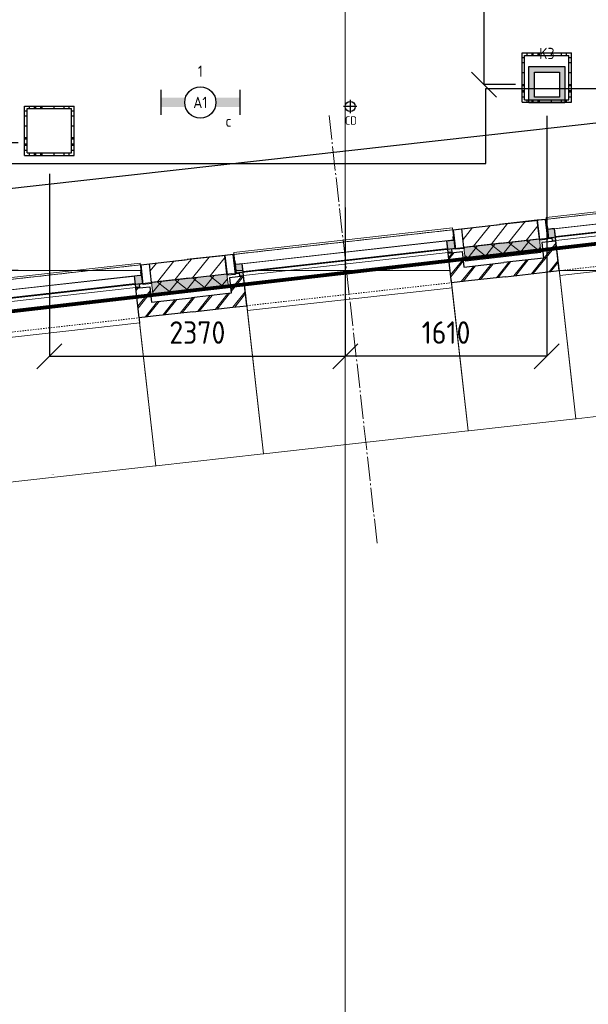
# Model space of a CAD drawing. Header units: millimetres. Extents: x -38031 to 110605, y -30229 to 92226.
# Tile 96 of 194: x 29255 to 33805, y -2375 to 5508. Entities that reach past the tile are written whole.
import ezdxf
from ezdxf.enums import TextEntityAlignment as Align

# ---------------------------------------------------------------- set-up
doc = ezdxf.new("R2010")
doc.units = ezdxf.units.MM
doc.header["$LTSCALE"] = 50
doc.set_wipeout_variables(frame=1)
doc.header["$PDMODE"] = 1
for name, pattern in [('HIDDEN', [9.525, 6.35, -3.175]), ('STYLE_01', [0.41664, 0.20828, -0.20836]), ('STYLE_07', [1.875, 0.625, -0.20828, 0.625, -0.20836, 0.06943, -0.13893]), ('STYLE_11', [5, 3.888855, -0.416718, 0.277786, -0.416641])]:
    doc.linetypes.add(name, pattern=pattern)
for name, color, linetype, lineweight in [('00 ALGEMEEN', 7, 'Continuous', 15), ('05 LINE-.Stramien', 1, 'STYLE_11', 15), ('05 LINE-0.10 grijs', 8, 'Continuous', 9), ('21 WAND BUITEN-21F_baksteen', 7, 'Continuous', 25), ('21 WAND BUITEN-21F_kalkzandsteen', 7, 'Continuous', 25), ('21 WAND BUITEN-29_isolatie', 1, 'Continuous', 15), ('Guides', 203, 'Continuous', 13), ('koppenmaten', 163, 'Continuous', 15), ('stramien', 1, 'Continuous', 15)]:
    doc.layers.add(name, color=color, linetype=linetype, lineweight=lineweight)
for name, color, linetype in [('AL$1A---_ALGEMEEN', 8, 'Continuous'), ('AL------_MAATV', 200, 'Continuous'), ('AL------_MAATVOERING', 2, 'Continuous'), ('AL------_SPARING', 2, 'Continuous'), ('AM$1A---_ARCERING', 8, 'Continuous'), ('AT$1A---_TEKST025', 8, 'Continuous'), ('BOUWKUNDIG', 8, 'Continuous'), ('brandscheiding', 5, 'HIDDEN'), ('EL6222--', 3, 'Continuous'), ('EL6311--', 3, 'Continuous'), ('versterkte strook', 7, 'Continuous'), ('Vloerdoos (2e)', 51, 'Continuous'), ('Vloerdoos (OUD)', 51, 'Continuous')]:
    doc.layers.add(name, color=color, linetype=linetype)
doc.styles.add('Arial', font='ARIAL.TTF')
doc.styles.add('BURO-018', font='iso.shx', dxfattribs={"height": 90})
doc.styles.get("Standard").update_dxf_attribs({"font": 'iso.shx'})
doc.dimstyles.new('STABICAD', dxfattribs={"dimscale": 100, "dimtxt": 1.8, "dimasz": 2, "dimexe": 0, "dimexo": 2.5, "dimgap": 1.5, "dimtad": 0, "dimdec": 0, "dimrnd": 10, "dimzin": 0, "dimdsep": 46, "dimtxsty": 'Standard', "dimblk1": 'OBLIQUE', "dimblk2": 'OBLIQUE', "dimsah": 1, "dimcen": -3, "dimadec": 0, "dimazin": 0, "dimtfac": 1, "dimtdec": 0, "dimtofl": 0, "dimtmove": 2, "dimatfit": 3, "dimfxl": 0, "dimtvp": 1.055556, "dimtolj": 1, "dimtzin": 0, "dimarcsym": 0})
doc.dimstyles.new('VyA', dxfattribs={"dimtxt": 2.272868, "dimasz": 2.120801, "dimexe": 1.5, "dimexo": 1.59, "dimgap": 0.5, "dimtad": 1, "dimdec": 0, "dimzin": 11, "dimtxsty": 'Arial', "dimblk": 'VW_SLASH', "dimcen": 0, "dimdle": 1, "dimazin": 0, "dimtfac": 0.8, "dimtdec": 0, "dimtix": 1, "dimtmove": 0, "dimatfit": 0, "dimldrblk": 'VW_FILLEDARROW', "dimfxl": 0, "dimfrac": 2, "dimtolj": 1, "dimtzin": 11, "dimarcsym": 0})
pattern_1 = [(45, (0, 0), (70.7107, -70.7107), []), (45, (7.07, -7.07), (70.7107, -70.7107), [])]
pattern_2 = [(135, (0, 0), (70.7107, 70.7107), []), (45, (299.34, -299.34), (70.7107, -70.7107), [])]
pattern_3 = [(45, (0, 0), (70.7107, -70.7107), [])]

# ---------------------------------------------------------------- blocks, each defined once
blk = doc.blocks.new('_Oblique')
at = {"color": 0, "linetype": 'ByBlock', "lineweight": -2}
blk.add_line((-0.5, -0.5), (0.5, 0.5), dxfattribs=at)
blk = doc.blocks.new('*D123')
at = {"layer": 'AL------_MAATVOERING', "color": 0, "lineweight": -2}
for p, q in [((33472.4, 4737.9), (33472.4, 2813.2)), ((31860, 4003.4), (31860, 2813.2)), ((33472.4, 2813.2), (31860, 2813.2))]:
    blk.add_line(p, q, dxfattribs=at)
at = {"layer": 'Defpoints', "color": 0}
for p in [(33472.4, 4987.9), (31860, 4253.4), (31860, 2813.2)]:
    blk.add_point(p, dxfattribs=at)
at = {"layer": 'AL------_MAATVOERING', "color": 0, "lineweight": -2, "xscale": 200, "yscale": 200, "zscale": 200, "rotation": 180}
blk.add_blockref('_Oblique', (31860, 2813.2), dxfattribs=at)
at = {"layer": 'AL------_MAATVOERING', "color": 0, "lineweight": -2, "xscale": 200, "yscale": 200, "zscale": 200}
blk.add_blockref('_Oblique', (33472.4, 2813.2), dxfattribs=at)
at = {"layer": 'AL------_MAATVOERING', "color": 0, "insert": (32666.2, 3003.2), "char_height": 180, "attachment_point": 5}
blk.add_mtext('\\A1;1610', dxfattribs=at)
blk = doc.blocks.new('*D124')
at = {"layer": 'AL------_MAATVOERING', "color": 0, "lineweight": -2}
for p, q in [((29492.4, 4272.6), (29492.4, 2813.2)), ((31860, 3503.4), (31860, 2813.2)), ((29492.4, 2813.2), (31860, 2813.2))]:
    blk.add_line(p, q, dxfattribs=at)
at = {"layer": 'Defpoints', "color": 0}
for p in [(29492.4, 4522.6), (31860, 3753.4), (31860, 2813.2)]:
    blk.add_point(p, dxfattribs=at)
at = {"layer": 'AL------_MAATVOERING', "color": 0, "lineweight": -2, "xscale": 200, "yscale": 200, "zscale": 200, "rotation": 180}
blk.add_blockref('_Oblique', (29492.4, 2813.2), dxfattribs=at)
at = {"layer": 'AL------_MAATVOERING', "color": 0, "lineweight": -2, "xscale": 200, "yscale": 200, "zscale": 200}
blk.add_blockref('_Oblique', (31860, 2813.2), dxfattribs=at)
at = {"layer": 'AL------_MAATVOERING', "color": 0, "insert": (30676.2, 3003.2), "char_height": 180, "attachment_point": 5}
blk.add_mtext('\\A1;2370', dxfattribs=at)
blk = doc.blocks.new('*D125')
at = {"layer": 'AL------_MAATVOERING', "color": 0, "lineweight": -2}
for p, q in [((33222.4, 14300), (32970.8, 14300)), ((32970.8, 4987.9), (32970.8, 14300)), ((33222.4, 4987.9), (32970.8, 4987.9))]:
    blk.add_line(p, q, dxfattribs=at)
at = {"layer": 'Defpoints', "color": 0}
for p in [(32970.8, 14300), (33472.4, 14300), (33472.4, 4987.9)]:
    blk.add_point(p, dxfattribs=at)
at = {"layer": 'AL------_MAATVOERING', "color": 0, "lineweight": -2, "xscale": 200, "yscale": 200, "zscale": 200}
for p, rotation in [((32970.8, 14300), 90), ((32970.8, 4987.9), 270)]:
    blk.add_blockref('_Oblique', p, dxfattribs=dict(at, rotation=rotation))
at = {"layer": 'AL------_MAATVOERING', "color": 0, "insert": (32612.7, 7046.9), "char_height": 180, "attachment_point": 5, "rotation": 90}
blk.add_mtext('\\A1;9310', dxfattribs=at)
blk = doc.blocks.new('*D242')
at = {"layer": 'AL------_MAATVOERING', "color": 0, "lineweight": -2}
for p, q in [((29242.4, 4522.6), (29062, 4522.6)), ((29062, 4522.6), (29062, 3500)), ((29242.4, 3500), (29062, 3500))]:
    blk.add_line(p, q, dxfattribs=at)
at = {"layer": 'Defpoints', "color": 0}
for p in [(29492.4, 4522.6), (29062, 3500), (29492.4, 3500)]:
    blk.add_point(p, dxfattribs=at)
at = {"layer": 'AL------_MAATVOERING', "color": 0, "lineweight": -2, "xscale": 200, "yscale": 200, "zscale": 200}
for p, rotation in [((29062, 4522.6), 90), ((29062, 3500), 270)]:
    blk.add_blockref('_Oblique', p, dxfattribs=dict(at, rotation=rotation))
at = {"layer": 'AL------_MAATVOERING', "color": 0, "insert": (28872, 4011.3), "char_height": 180, "attachment_point": 5, "rotation": 90}
blk.add_mtext('\\A1;1020', dxfattribs=at)
blk = doc.blocks.new('E00414')
at = {"color": 0, "linetype": 'Continuous'}
for p, q in [((-2.9, -2.9), (-2.9, 2.9)), ((-2.9, 2.9), (2.9, 2.9)), ((-2, 2), (2, 2)), ((-2, -2), (-2, 2)), ((2, 2), (2, -2)), ((2.9, 2.9), (2.9, -2.9)), ((2.9, -2.9), (-2.9, -2.9)), ((2, -2), (-2, -2))]:
    blk.add_line(p, q, dxfattribs=at)
at = {"color": 0}
for points in [[(-2.9, 2.9), (2.9, 2.9), (-2, 2), (2, 2)], [(-2, -2), (-2.9, -2.9), (-2, 2), (-2.9, 2.9)], [(2, 2), (2.9, 2.9), (2, -2), (2.9, -2.9)], [(2, -2), (2.9, -2.9), (-2, -2), (-2.9, -2.9)]]:
    blk.add_solid(points, dxfattribs=at)
at = {"color": 0, "linetype": 'Continuous', "style": 'BURO-018'}
for tag, p in [('E_GKAST', (0, 8)), ('E_GROEP', (0, 5)), ('E_SGROEP', (4.5, 5))]:
    blk.add_attdef(tag, text='', height=1.8, dxfattribs=at).set_placement(p, align=Align.MIDDLE)
at = {"color": 0, "linetype": 'Continuous', "style": 'BURO-018', "flags": 1}
for tag, p in [('E_VERMCODE', (13, 5)), ('E_MATCODE', (0, 0))]:
    blk.add_attdef(tag, text='', height=1.8, dxfattribs=at).set_placement(p, align=Align.MIDDLE)
blk = doc.blocks.new('Centraaldoos')
at = {"color": 1, "linetype": 'Continuous'}
for p, q in [((-2, 0), (2, 0)), ((0, -2), (0, 2))]:
    blk.add_line(p, q, dxfattribs=at)
at = {"color": 0, "linetype": 'Continuous'}
blk.add_circle((0, 0), 1.5, dxfattribs=at)
at = {"color": 0, "linetype": 'Continuous', "style": 'BURO-018'}
blk.add_attdef('AL_POSNR', text='', height=1.8, dxfattribs=at).set_placement((0, 3), align=Align.CENTER)
at = {"color": 0, "linetype": 'Continuous', "style": 'BURO-018', "flags": 1}
blk.add_attdef('AL_OMS', (0, 0), '', height=1.8, dxfattribs=at)
at = {"layer": 'AL------_MAATV', "style": 'BURO-018'}
blk.add_text('CD', height=2.531, rotation=180, dxfattribs=at).set_placement((1.61, 5.48))
blk = doc.blocks.new('1115B6630')
at = {"color": 0}
for p, q in [((-6.3, 2), (-6.3, -2)), ((6.3, 2), (6.3, -2))]:
    blk.add_line(p, q, dxfattribs=at)
at = {"color": 0, "linetype": 'Continuous'}
blk.add_circle((0, 0), 2.5, dxfattribs=at)
at = {"color": 0}
for points in [[(-2.5, 0.75), (-6.3, 0.75), (-2.5, -0.75), (-6.3, -0.75)], [(2.5, 0.75), (6.3, 0.75), (2.5, -0.75), (6.3, -0.75)]]:
    blk.add_solid(points, dxfattribs=at)
at = {"color": 0, "linetype": 'Continuous', "style": 'BURO-018'}
for tag, p in [('E_GKAST', (0, 8)), ('E_GROEP', (0, 5)), ('E_SGROEP', (4.5, 5)), ('E_ARMCODE', (0, 0)), ('E_SLET', (4.5, -3))]:
    blk.add_attdef(tag, text='', height=1.8, dxfattribs=at).set_placement(p, align=Align.MIDDLE)
blk = doc.blocks.new('VLOERDOOS (2e)')
at = {"layer": 'Vloerdoos (OUD)'}
for p, q in [((0, 395), (395, 395)), ((0, 395), (0, 0)), ((40, 375), (40, 395)), ((80, 375), (80, 395)), ((90, 375), (90, 395)), ((130, 375), (130, 395)), ((140, 375), (140, 395)), ((235, 375), (235, 395)), ((315, 375), (315, 395)), ((355, 375), (355, 395)), ((395, 395), (395, 0)), ((0, 355), (20, 355)), ((20, 375), (20, 20)), ((20, 375), (375, 375)), ((375, 375), (375, 20)), ((375, 355), (395, 355)), ((0, 315), (20, 315)), ((0, 305), (20, 305)), ((0, 265), (20, 265)), ((0, 255), (20, 255)), ((375, 315), (395, 315)), ((375, 305), (395, 305)), ((375, 265), (395, 265)), ((375, 255), (395, 255)), ((0, 160), (20, 160)), ((375, 160), (395, 160)), ((0, 80), (20, 80)), ((375, 80), (395, 80)), ((0, 40), (20, 40)), ((0, 0), (395, 0)), ((20, 20), (375, 20)), ((40, 0), (40, 20)), ((80, 0), (80, 20)), ((90, 0), (90, 20)), ((130, 0), (130, 20)), ((140, 0), (140, 20)), ((235, 0), (235, 20)), ((315, 0), (315, 20)), ((355, 0), (355, 20)), ((375, 40), (395, 40))]:
    blk.add_line(p, q, dxfattribs=at)
blk = doc.blocks.new('zijdetail kozijn 2kops')
at = {"color": 0}
blk.add_wipeout([(-63, 420), (-130, 420), (-130, 262), (-63, 262)], dxfattribs=at).dxf.layer = 'AL$1A---_ALGEMEEN'
at = {"layer": 'AM$1A---_ARCERING', "linetype": 'Continuous', "lineweight": 0}
blk.add_hatch(color=256, dxfattribs=at).paths.add_polyline_path([(-54.2, 338), (-54.2, 366), (-56, 366), (-56, 266), (-31, 266), (-31, 243), (0, 243), (0, 338), (-22, 338)])
at = {"layer": 'AL$1A---_ALGEMEEN', "color": 0}
for points in [[(-63, 420), (-130, 420), (-130, 262), (-63, 262)], [(-54.2, 338), (-54.2, 366), (-56, 366), (-56, 266), (-31, 266), (-31, 243), (0, 243), (0, 338), (-22, 338)]]:
    blk.add_lwpolyline(points, close=True, dxfattribs=at)
blk = doc.blocks.new('31x_alu-1e-mk106b-p')
at = {"color": 0}
blk.add_wipeout([(-338, 1648), (-338, 0), (-276, 0), (-276, 1648)], dxfattribs=at).dxf.layer = '05 LINE-0.10 grijs'
at = {"layer": '05 LINE-0.10 grijs', "color": 0}
for points in [[(-435, 1704), (-338, 1704), (-338, -56), (-435, -56)], [(-338, 1648), (-338, 0), (-276, 0), (-276, 1648)]]:
    blk.add_lwpolyline(points, close=True, dxfattribs=at)
at = {"layer": '00 ALGEMEEN', "color": 0, "xscale": -1, "rotation": 90}
blk.add_blockref('zijdetail kozijn 2kops', (0, 1648), dxfattribs=at)
at = {"layer": '00 ALGEMEEN', "color": 0, "rotation": 90}
blk.add_blockref('zijdetail kozijn 2kops', (0, 0), dxfattribs=at)
at = {"layer": '05 LINE-0.10 grijs', "color": 0, "linetype": 'STYLE_01'}
blk.add_line((-420, 1711), (-420, -63), dxfattribs=at)
at = {"layer": '05 LINE-0.10 grijs', "color": 0}
blk.add_lwpolyline([(-243, 1648), (40, 1648), (40, 0), (-243, 0)], close=True, dxfattribs=at)
at = {"color": 0}
blk.add_wipeout([(-113, -113), (-113, -434), (0, -434), (0, -113), (0, 0), (-238, 0), (-238, -113), (-114, -113)], dxfattribs=at).dxf.layer = '21 WAND BUITEN-21F_baksteen'
at = {"layer": 'AM$1A---_ARCERING', "linetype": 'Continuous', "lineweight": 5}
h = blk.add_hatch(dxfattribs=at)
h.set_pattern_fill('BAKSTEEN', color=256, style=0, pattern_type=2)
h.set_pattern_definition(pattern_1)
edge = h.paths.add_edge_path()
edge.add_line((-113, -113), (-113, -434))
edge.add_line((-113, -434), (0, -434))
edge.add_line((0, -434), (0, -113))
edge.add_line((0, -113), (0, 0))
edge.add_line((0, 0), (-238, 0))
edge.add_line((-238, 0), (-238, -113))
edge.add_line((-238, -113), (-114, -113))
at = {"layer": 'AM$1A---_ARCERING', "linetype": 'Continuous', "lineweight": 0}
blk.add_hatch(color=256, dxfattribs=at).paths.add_polyline_path([(-160, -130), (-270, -130), (-270, -434), (-160, -434)])
at = {"layer": 'AM$1A---_ARCERING', "linetype": 'Continuous', "lineweight": 5}
h = blk.add_hatch(dxfattribs=at)
h.set_pattern_fill('ISOLATIE', color=256, style=0, pattern_type=2)
h.set_pattern_definition(pattern_2)
h.paths.add_polyline_path([(-160, -130), (-270, -130), (-270, -434), (-160, -434)])
at = {"layer": '05 LINE-0.10 grijs', "color": 0, "linetype": 'STYLE_01'}
blk.add_line((0, 1648), (0, 0), dxfattribs=at)
at = {"layer": '21 WAND BUITEN-21F_baksteen', "color": 0}
blk.add_line((-113, -113), (-113, -434), dxfattribs=at)
at = {"layer": '21 WAND BUITEN-21F_baksteen', "color": 0, "flags": 128}
blk.add_lwpolyline([(0, -434), (0, -113), (0, 0), (-238, 0), (-238, -113), (-114, -113)], dxfattribs=at)
at = {"layer": '21 WAND BUITEN-29_isolatie', "color": 0}
blk.add_line((-160, -434), (-160, -130), dxfattribs=at)
at = {"layer": '21 WAND BUITEN-29_isolatie', "color": 0, "flags": 128}
blk.add_lwpolyline([(-160, -130), (-270, -130), (-270, -434)], dxfattribs=at)
at = {"color": 0}
for points, layer in [([(-113, 1761), (-113, 2082), (0, 2082), (0, 1761), (0, 1648), (-238, 1648), (-238, 1761), (-114, 1761)], '21 WAND BUITEN-21F_baksteen'), ([(-420, -130), (-420, -434), (-270, -434), (-270, -130)], '21 WAND BUITEN-21F_kalkzandsteen')]:
    blk.add_wipeout(points, dxfattribs=at).dxf.layer = layer
at = {"layer": 'AM$1A---_ARCERING', "linetype": 'Continuous', "lineweight": 0}
blk.add_hatch(color=256, dxfattribs=at).paths.add_polyline_path([(-160, 1778), (-270, 1778), (-270, 2082), (-160, 2082)])
at = {"layer": 'AM$1A---_ARCERING', "linetype": 'Continuous', "lineweight": 5}
h = blk.add_hatch(dxfattribs=at)
h.set_pattern_fill('ISOLATIE', color=256, style=0, pattern_type=2)
h.set_pattern_definition(pattern_2)
h.paths.add_polyline_path([(-160, 1778), (-270, 1778), (-270, 2082), (-160, 2082)])
h = blk.add_hatch(dxfattribs=at)
h.set_pattern_fill('BAKSTEEN', color=256, style=0, pattern_type=2)
h.set_pattern_definition(pattern_1)
edge = h.paths.add_edge_path()
edge.add_line((-113, 1761), (-113, 2082))
edge.add_line((-113, 2082), (0, 2082))
edge.add_line((0, 2082), (0, 1761))
edge.add_line((0, 1761), (0, 1648))
edge.add_line((0, 1648), (-238, 1648))
edge.add_line((-238, 1648), (-238, 1761))
edge.add_line((-238, 1761), (-114, 1761))
h = blk.add_hatch(dxfattribs=at)
h.set_pattern_fill('KALKZANDSTEEN', color=256, style=0, pattern_type=2)
h.set_pattern_definition(pattern_3)
h.paths.add_polyline_path([(-420, -130), (-420, -434), (-270, -434), (-270, -130)])
at = {"layer": '21 WAND BUITEN-21F_baksteen', "color": 0}
blk.add_line((-113, 1761), (-113, 2082), dxfattribs=at)
at = {"layer": '21 WAND BUITEN-21F_baksteen', "color": 0, "flags": 128}
blk.add_lwpolyline([(0, 2082), (0, 1761), (0, 1648), (-238, 1648), (-238, 1761), (-114, 1761)], dxfattribs=at)
at = {"layer": '21 WAND BUITEN-21F_kalkzandsteen', "color": 0}
blk.add_line((-420, -130), (-420, -434), dxfattribs=at)
at = {"layer": '21 WAND BUITEN-21F_kalkzandsteen', "color": 0, "flags": 128}
blk.add_lwpolyline([(-270, -434), (-270, -130), (-420, -130)], dxfattribs=at)
at = {"layer": '21 WAND BUITEN-29_isolatie', "color": 0}
blk.add_line((-160, 2082), (-160, 1778), dxfattribs=at)
at = {"layer": '21 WAND BUITEN-29_isolatie', "color": 0, "flags": 128}
blk.add_lwpolyline([(-160, 1778), (-270, 1778), (-270, 2082)], dxfattribs=at)
at = {"color": 0}
blk.add_wipeout([(-420, 1778), (-420, 2082), (-270, 2082), (-270, 1778)], dxfattribs=at).dxf.layer = '21 WAND BUITEN-21F_kalkzandsteen'
at = {"layer": 'AM$1A---_ARCERING', "linetype": 'Continuous', "lineweight": 5}
h = blk.add_hatch(dxfattribs=at)
h.set_pattern_fill('KALKZANDSTEEN', color=256, style=0, pattern_type=2)
h.set_pattern_definition(pattern_3)
h.paths.add_polyline_path([(-420, 1778), (-420, 2082), (-270, 2082), (-270, 1778)])
at = {"layer": '21 WAND BUITEN-21F_kalkzandsteen', "color": 0}
blk.add_line((-420, 1778), (-420, 2082), dxfattribs=at)
at = {"layer": '21 WAND BUITEN-21F_kalkzandsteen', "color": 0, "flags": 128}
blk.add_lwpolyline([(-270, 2082), (-270, 1778), (-420, 1778)], dxfattribs=at)
blk = doc.blocks.new('VW_SLASH')
at = {"layer": 'AL$1A---_ALGEMEEN', "color": 0, "linetype": 'ByBlock', "lineweight": -2}
blk.add_line((0, 0), (-1, 0), dxfattribs=at)
at = {"layer": 'AL$1A---_ALGEMEEN', "color": 0, "linetype": 'ByBlock', "lineweight": 5}
blk.add_line((0.5, 0.5), (-0.5, -0.5), dxfattribs=at)
blk = doc.blocks.new('*D1137')
at = {"layer": 'koppenmaten', "color": 0, "lineweight": -2}
for p, q in [((-54908, -209), (-54908, -1464.8)), ((-53260, -209), (-53260, -1464.8)), ((-53262.1, -1463.3), (-54905.9, -1463.3))]:
    blk.add_line(p, q, dxfattribs=at)
at = {"layer": 'koppenmaten', "color": 0, "lineweight": -2, "xscale": 2.12080078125, "yscale": 2.12080078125, "zscale": 2.12080078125, "rotation": 180}
blk.add_blockref('VW_SLASH', (-54908, -1463.3), dxfattribs=at)
at = {"layer": 'koppenmaten', "color": 0, "lineweight": -2, "xscale": 2.12080078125, "yscale": 2.12080078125, "zscale": 2.12080078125}
blk.add_blockref('VW_SLASH', (-53260, -1463.3), dxfattribs=at)
at = {"layer": 'AT$1A---_TEKST025', "insert": (-54084, -1437.1), "char_height": 2.273, "attachment_point": 5, "style": 'Arial'}
blk.add_mtext('\\A1;13K+V=82400', dxfattribs=at)
blk = doc.blocks.new('VW_FILLEDARROW')
at = {"layer": 'AL$1A---_ALGEMEEN', "color": 0, "lineweight": -2}
blk.add_solid([(0, 0), (0.5, 0.5), (0.5, -0.5)], dxfattribs=at)
blk = doc.blocks.new('*D1139')
at = {"layer": 'koppenmaten', "color": 0, "lineweight": -2}
for p, q in [((-57423.5, -152.9), (-57423.5, -1464.8)), ((-55775.5, -209), (-55775.5, -1464.8)), ((-55777.6, -1463.3), (-57421.4, -1463.3))]:
    blk.add_line(p, q, dxfattribs=at)
at = {"layer": 'koppenmaten', "color": 0, "lineweight": -2, "xscale": 2.12080078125, "yscale": 2.12080078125, "zscale": 2.12080078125, "rotation": 180}
blk.add_blockref('VW_SLASH', (-57423.5, -1463.3), dxfattribs=at)
at = {"layer": 'koppenmaten', "color": 0, "lineweight": -2, "xscale": 2.12080078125, "yscale": 2.12080078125, "zscale": 2.12080078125}
blk.add_blockref('VW_SLASH', (-55775.5, -1463.3), dxfattribs=at)
at = {"layer": 'AT$1A---_TEKST025', "insert": (-56599.5, -1437.1), "char_height": 2.273, "attachment_point": 5, "style": 'Arial'}
blk.add_mtext('\\A1;13K+V=82400', dxfattribs=at)
blk = doc.blocks.new('*D1140')
at = {"layer": 'koppenmaten', "color": 0, "lineweight": -2}
for p, q in [((-54908, -119), (-54908, -1464.8)), ((-55775.5, -239), (-55775.5, -1464.8)), ((-54910.1, -1463.3), (-55773.4, -1463.3))]:
    blk.add_line(p, q, dxfattribs=at)
at = {"layer": 'koppenmaten', "color": 0, "lineweight": -2, "xscale": 2.12080078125, "yscale": 2.12080078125, "zscale": 2.12080078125, "rotation": 180}
blk.add_blockref('VW_SLASH', (-55775.5, -1463.3), dxfattribs=at)
at = {"layer": 'koppenmaten', "color": 0, "lineweight": -2, "xscale": 2.12080078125, "yscale": 2.12080078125, "zscale": 2.12080078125}
blk.add_blockref('VW_SLASH', (-54908, -1463.3), dxfattribs=at)
at = {"layer": 'AT$1A---_TEKST025', "insert": (-55341.7, -1437.1), "char_height": 2.273, "attachment_point": 5, "style": 'Arial'}
blk.add_mtext('\\A1;7K-V=43375', dxfattribs=at)
blk = doc.blocks.new('*D1141')
at = {"layer": 'koppenmaten', "color": 0, "lineweight": -2}
for p, q in [((-58291, -214), (-58291, -1464.8)), ((-59939, -271.9), (-59939, -1464.8)), ((-58293.1, -1463.3), (-59936.9, -1463.3))]:
    blk.add_line(p, q, dxfattribs=at)
at = {"layer": 'koppenmaten', "color": 0, "lineweight": -2, "xscale": 2.12080078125, "yscale": 2.12080078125, "zscale": 2.12080078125, "rotation": 180}
blk.add_blockref('VW_SLASH', (-59939, -1463.3), dxfattribs=at)
at = {"layer": 'koppenmaten', "color": 0, "lineweight": -2, "xscale": 2.12080078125, "yscale": 2.12080078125, "zscale": 2.12080078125}
blk.add_blockref('VW_SLASH', (-58291, -1463.3), dxfattribs=at)
at = {"layer": 'AT$1A---_TEKST025', "insert": (-59115, -1437.1), "char_height": 2.273, "attachment_point": 5, "style": 'Arial'}
blk.add_mtext('\\A1;13K+V=82400', dxfattribs=at)
blk = doc.blocks.new('*D1142')
at = {"layer": 'koppenmaten', "color": 0, "lineweight": -2}
for p, q in [((-58291, -234), (-58291, -1464.8)), ((-57423.5, -170.4), (-57423.5, -1464.8)), ((-58288.9, -1463.3), (-57425.6, -1463.3))]:
    blk.add_line(p, q, dxfattribs=at)
at = {"layer": 'koppenmaten', "color": 0, "lineweight": -2, "xscale": 2.12080078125, "yscale": 2.12080078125, "zscale": 2.12080078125, "rotation": 180}
blk.add_blockref('VW_SLASH', (-58291, -1463.3), dxfattribs=at)
at = {"layer": 'koppenmaten', "color": 0, "lineweight": -2, "xscale": 2.12080078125, "yscale": 2.12080078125, "zscale": 2.12080078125}
blk.add_blockref('VW_SLASH', (-57423.5, -1463.3), dxfattribs=at)
at = {"layer": 'AT$1A---_TEKST025', "insert": (-57857.2, -1437.1), "char_height": 2.273, "attachment_point": 5, "style": 'Arial'}
blk.add_mtext('\\A1;7K-V=43375', dxfattribs=at)
blk = doc.blocks.new('metselwerk zo gevel 1e verd')
at = {"layer": '00 ALGEMEEN', "color": 8, "xscale": -1, "rotation": 89.99999914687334}
blk.add_blockref('31x_alu-1e-mk106b-p', (-53260, -270.32742), dxfattribs=at)
blk.add_blockref('31x_alu-1e-mk106b-p', (-55775.5, -270.32738), dxfattribs=at)
at = {"layer": 'koppenmaten', "color": 8}
dim = blk.add_linear_dim(base=(-54908, -1463.28595), p1=(-53260, -207.44536), p2=(-54908, -207.44534), dimstyle='VyA', override={"dimtxt": 2.272868, "dimgap": 25, "dimlfac": 50, "dimpost": '13K+V=<>', "dimtxsty": 'Arial', "dimtmove": 2}, dxfattribs=at)
dim.commit()
dim.dimension.update_dxf_attribs({"geometry": '*D1137', "text_midpoint": (-54084, -1437.12471)})
at = {"layer": '05 LINE-.Stramien', "color": 8}
blk.add_line((-56599.5, -2275.00786), (-56599.5, 1174.99214), dxfattribs=at)
at = {"layer": '00 ALGEMEEN', "color": 8, "xscale": -1, "rotation": 90.00000000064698}
blk.add_blockref('31x_alu-1e-mk106b-p', (-58291, -270.32735), dxfattribs=at)
at = {"layer": 'koppenmaten', "color": 8}
for base, p1, p2, override, picture, middle in [((-57423.5, -1463.28595), (-55775.5, -207.44536), (-57423.5, -151.32736), {"dimtxt": 2.272868, "dimgap": 25, "dimlfac": 50, "dimpost": '13K+V=<>', "dimtxsty": 'Arial', "dimtmove": 2}, '*D1139', (-56599.5, -1437.12471)), ((-55775.5, -1463.28595), (-54908, -117.44536), (-55775.5, -237.44536), {"dimtxt": 2.272868, "dimgap": 25, "dimlfac": 50, "dimpost": '7K-V=<>', "dimtxsty": 'Arial', "dimtmove": 2}, '*D1140', (-55341.75, -1437.12471))]:
    dim = blk.add_linear_dim(base=base, p1=p1, p2=p2, dimstyle='VyA', override=override, dxfattribs=at)
    dim.commit()
    dim.dimension.update_dxf_attribs({"geometry": picture, "text_midpoint": middle})
at = {"layer": 'Guides', "color": 8}
for p, q in [((-93461, 150), (15460, 150)), ((-93461, 0), (15460, 0))]:
    blk.add_line(p, q, dxfattribs=at)
at = {"layer": 'koppenmaten', "color": 8}
for base, p1, p2, override, picture, middle in [((-59939, -1463.28595), (-58291, -212.44536), (-59939, -270.32735), {"dimtxt": 2.272868, "dimgap": 25, "dimlfac": 50, "dimpost": '13K+V=<>', "dimtxsty": 'Arial', "dimtmove": 2}, '*D1141', (-59115, -1437.12471)), ((-57423.5, -1463.28595), (-58291, -232.44536), (-57423.5, -168.82736), {"dimtxt": 2.272868, "dimgap": 25, "dimlfac": 50, "dimpost": '7K-V=<>', "dimtxsty": 'Arial', "dimtmove": 2}, '*D1142', (-57857.25, -1437.12471))]:
    dim = blk.add_linear_dim(base=base, p1=p1, p2=p2, dimstyle='VyA', override=override, dxfattribs=at)
    dim.commit()
    dim.dimension.update_dxf_attribs({"geometry": picture, "text_midpoint": middle})
blk = doc.blocks.new('200254 W 211 30-06-2008')
at = {"layer": 'AL$1A---_ALGEMEEN'}
blk.add_lwpolyline([(19894.45, 3127.09), (19894.45, 3283.09), (19587.45, 3283.09), (19587.45, 3103.09), (19694.45, 3103.09), (19694.45, 3115.09), (19802.45, 3115.09), (19802.45, 3127.09)], close=True, dxfattribs=at)
at = {"layer": 'stramien', "linetype": 'STYLE_07', "ltscale": 50}
for p, q in [((19671.95, 2695.43), (19671.95, 4240.03)), ((18888.74, 2999.55), (21031.95, 3240.24)), ((18923.73, 3085.95), (21069.72, 3085.95))]:
    blk.add_line(p, q, dxfattribs=at)
at = {"layer": '00 ALGEMEEN', "color": 0, "xscale": 0.02, "yscale": 0.02, "zscale": 0.02, "rotation": 6.40755072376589}
blk.add_blockref('metselwerk zo gevel 1e verd', (20796.89, 3213.85), dxfattribs=at)

msp = doc.modelspace()

# ---------------------------------------------------------------- block references
at = {"layer": 'BOUWKUNDIG', "xscale": 50, "yscale": 50, "zscale": 50}
msp.add_blockref('200254 W 211 30-06-2008', (-951737.5, -150797.3), dxfattribs=at)

# ---------------------------------------------------------------- next in the draw order: linework, layer by layer
at = {"layer": 'brandscheiding', "const_width": 30}
msp.add_lwpolyline([(56890, 25700), (29340, 25700), (29340, 23260), (27520, 23260), (27520, 2980), (58112.4, 6515.8)], dxfattribs=at)
at = {"layer": 'versterkte strook'}
msp.add_line((13600.1, 2407.5), (101326.6, 12259.4), dxfattribs=at)

# ---------------------------------------------------------------- next in the draw order: block references
at = {"layer": 'AL------_SPARING', "xscale": 26.66666666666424, "yscale": 26.66666666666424, "zscale": 26.66666666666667, "rotation": 180}
msp.add_blockref('Centraaldoos', (31899.9, 4812.7), dxfattribs=at)
at = {"layer": 'EL6222--'}
ref = msp.add_blockref('E00414', (33473, 4987.7), dxfattribs=dict(at, xscale=50, yscale=50, zscale=50))
ref.add_attrib('E_GROEP', 'K3', dxfattribs={"layer": '0', "color": 1, "linetype": 'Continuous', "height": 90, "style": 'BURO-018'}).set_placement((33473, 5237.7), align=Align.MIDDLE)
at = {"layer": 'EL6311--'}
ref = msp.add_blockref('1115B6630', (30700.3, 4845.5), dxfattribs=dict(at, xscale=50, yscale=50, zscale=50))
ref.add_attrib('E_ARMCODE', 'A1', dxfattribs={"layer": '0', "color": 1, "linetype": 'Continuous', "height": 90, "style": 'BURO-018'}).set_placement((30700.3, 4845.5), align=Align.MIDDLE)
ref.add_attrib('E_SLET', 'c', dxfattribs={"layer": '0', "color": 1, "linetype": 'Continuous', "height": 90, "style": 'BURO-018'}).set_placement((30925.3, 4695.5), align=Align.MIDDLE)
ref.add_attrib('E_GROEP', '1', dxfattribs={"layer": '0', "color": 1, "linetype": 'Continuous', "height": 90, "style": 'BURO-018'}).set_placement((30700.3, 5095.5), align=Align.MIDDLE)
at = {"layer": 'Vloerdoos (2e)', "rotation": 90}
for p in [(33669.3, 4847), (29689.3, 4421.4)]:
    msp.add_blockref('VLOERDOOS (2e)', p, dxfattribs=at)

# ---------------------------------------------------------------- next in the draw order: dimensions: what is measured, and where the dimension line sits
at = {"layer": 'AL------_MAATVOERING'}
dim = msp.add_linear_dim(base=(32970.8, 14300), p1=(33472.4, 4987.9), p2=(33472.4, 14300), angle=90, dimstyle='STABICAD', dxfattribs=at)
dim.commit()
dim.dimension.update_dxf_attribs({"geometry": '*D125', "text_midpoint": (32612.7, 7046.9), "dimtype": 160})
for p1, p2, picture, middle in [((33472.4, 4987.9), (31860, 4253.4), '*D123', (32666.2, 3003.2)), ((29492.4, 4522.6), (31860, 3753.4), '*D124', (30676.2, 3003.2))]:
    dim = msp.add_linear_dim(base=(31860, 2813.2), p1=p1, p2=p2, dimstyle='STABICAD', dxfattribs=at)
    dim.commit()
    dim.dimension.update_dxf_attribs({"geometry": picture, "text_midpoint": middle})
dim = msp.add_linear_dim(base=(29062, 3500), p1=(29492.4, 4522.6), p2=(29492.4, 3500), angle=90, dimstyle='STABICAD', dxfattribs=at)
dim.commit()
dim.dimension.update_dxf_attribs({"geometry": '*D242', "text_midpoint": (28872, 4011.3)})

doc.saveas('drawing.dxf')
